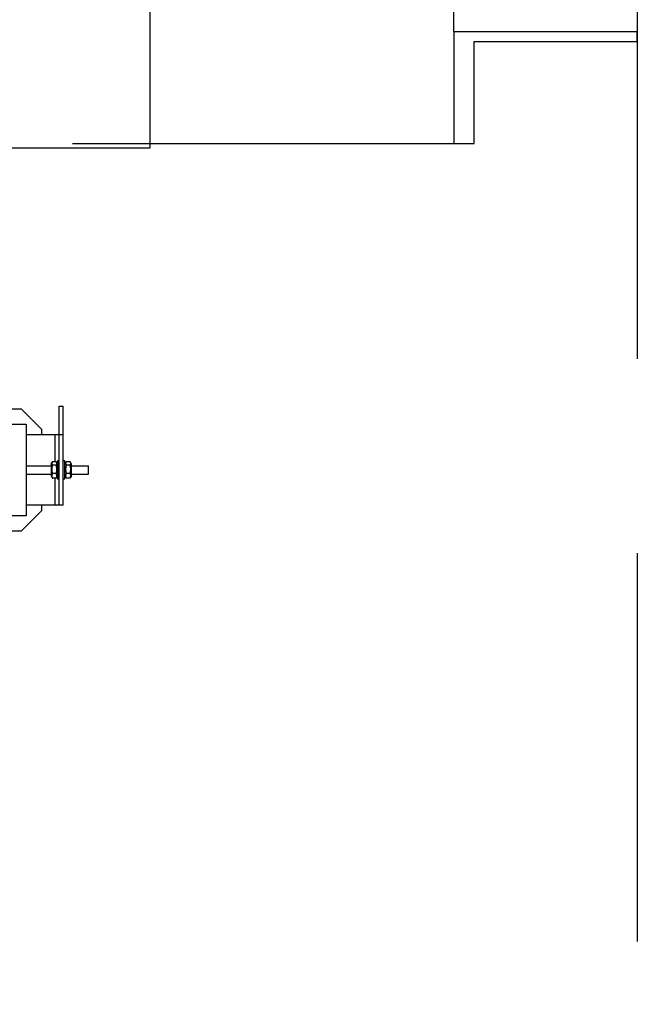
# Model space of a CAD drawing. Header units: millimetres. Extents: x 132157 to 155303, y 33763 to 45643.
# Tile 24 of 256: x 141098 to 141300, y 34671 to 34993. Entities that reach past the tile are written whole.
import ezdxf

# ---------------------------------------------------------------- set-up
doc = ezdxf.new("R2010")
doc.units = ezdxf.units.MM
doc.header["$LTSCALE"] = 20
doc.linetypes.add('ČÁRKOVANÁ2', pattern=[9.525, 6.35, -3.175])
for name, color, linetype in [('KONZOLY', 150, 'Continuous'), ('KOTY', 7, 'Continuous'), ('PŘEJEZD', 7, 'ČÁRKOVANÁ2')]:
    doc.layers.add(name, color=color, linetype=linetype)

# ---------------------------------------------------------------- blocks, each defined once
blk = doc.blocks.new('*U216')
at = {"layer": 'KONZOLY'}
for p, q in [((390.67, 8.77), (390.67, -44.57)), ((390.67, -44.57), (67.03, -44.57))]:
    blk.add_line(p, q, dxfattribs=at)

msp = doc.modelspace()

# ---------------------------------------------------------------- linework, layer by layer
at = {"layer": 'PŘEJEZD', "ltscale": 0.5}
for p, q in [((141092.9675, 34865.9255), (141098.4444, 34865.9255)), ((141098.4444, 34865.9255), (141105.1111, 34859.2588)), ((141110.8444, 34866.7255), (141112.1778, 34866.7255)), ((141110.8444, 34834.4588), (141110.8444, 34866.7255)), ((141112.1778, 34834.4588), (141112.1778, 34866.7255)), ((141073.3698, 34860.9255), (141100.0365, 34860.9255)), ((141100.0365, 34860.9255), (141100.0365, 34830.9255)), ((141105.1111, 34859.2588), (141105.1111, 34857.3921)), ((141112.1778, 34857.3921), (141100.0365, 34857.3921)), ((141109.5111, 34848.6134), (141109.5111, 34857.3921)), ((141108.1778, 34847.8588), (141108.5746, 34848.5461)), ((141108.6171, 34848.6134), (141108.5637, 34848.5265)), ((141109.8718, 34848.6134), (141108.6171, 34848.6134)), ((141109.9252, 34848.5265), (141109.8718, 34848.6134)), ((141110.3111, 34847.8588), (141109.9143, 34848.5461)), ((141110.8444, 34848.9255), (141110.3111, 34848.9255)), ((141110.3111, 34848.9254), (141110.3111, 34842.9255)), ((141112.7111, 34848.9255), (141112.1778, 34848.9255)), ((141112.7111, 34842.9264), (141112.7111, 34848.9246)), ((141112.7111, 34847.8588), (141113.0946, 34848.5231)), ((141113.1505, 34848.6088), (141113.082, 34848.5004)), ((141114.4051, 34848.6088), (141113.1505, 34848.6088)), ((141114.4735, 34848.5004), (141114.4051, 34848.6088)), ((141114.8444, 34847.8588), (141114.4609, 34848.5231)), ((141100.0365, 34847.2588), (141108.1778, 34847.2588)), ((141108.1778, 34847.8572), (141108.1778, 34843.9938)), ((141109.8718, 34847.43), (141108.6171, 34847.43)), ((141114.4051, 34847.4776), (141113.1505, 34847.4776)), ((141114.8444, 34843.9923), (141114.8444, 34847.8587)), ((141114.8444, 34847.2588), (141120.3781, 34847.2588)), ((141120.3781, 34844.5928), (141120.3781, 34847.2582)), ((141100.0365, 34844.5921), (141108.1778, 34844.5921)), ((141108.1778, 34843.9921), (141108.5746, 34843.3049)), ((141108.6171, 34843.2376), (141108.5637, 34843.3244)), ((141109.8718, 34844.742), (141108.6171, 34844.742)), ((141109.8718, 34843.2376), (141108.6171, 34843.2376)), ((141109.5111, 34834.4588), (141109.5111, 34843.2376)), ((141109.9252, 34843.3244), (141109.8718, 34843.2376)), ((141110.3111, 34843.9921), (141109.9143, 34843.3049)), ((141110.8444, 34842.9255), (141110.3111, 34842.9255)), ((141112.7111, 34842.9255), (141112.1778, 34842.9255)), ((141112.7111, 34843.9921), (141113.0946, 34843.3278)), ((141114.4051, 34844.7942), (141113.1505, 34844.7942)), ((141114.4051, 34843.2422), (141113.1505, 34843.2422)), ((141114.8444, 34843.9921), (141114.4609, 34843.3278)), ((141114.8444, 34844.5921), (141120.3781, 34844.5921)), ((141105.1111, 34832.5921), (141098.4444, 34825.9255)), ((141112.1778, 34834.4588), (141100.0365, 34834.4588)), ((141105.1111, 34834.4588), (141105.1111, 34832.5921)), ((141100.0365, 34830.9255), (141070.7031, 34830.9255)), ((141098.4444, 34825.9255), (141088.7111, 34825.9255))]:
    msp.add_line(p, q, dxfattribs=at)
at = {"layer": 'PŘEJEZD', "flags": 128}
for points in [[(141239.8365, 34989.2588), (141239.8365, 35009.2588)], [(141299.8365, 35009.2588), (141299.8365, 34509.2588)], [(141239.8365, 34989.2588), (141239.8365, 34952.5921)], [(141239.8365, 34952.5921), (141246.5031, 34952.5921), (141246.5031, 34985.9255), (141299.8365, 34985.9255), (141299.8365, 34989.2588)], [(141239.8365, 34989.2588), (141299.8365, 34989.2588)], [(140353.1698, 34952.5921), (141239.8365, 34952.5921)]]:
    msp.add_lwpolyline(points, dxfattribs=at)
at = {"layer": 'PŘEJEZD', "ltscale": 0.5}
for centre, radius, start, end in [((141110.2736, 34848.5191), 1.9825, 211.923102, 213.325994), ((141108.2163, 34848.5185), 1.9812, 326.673713, 328.093868), ((141105.8315, 34846.086), 4.2473, 351.430607, 8.569393), ((141117.1765, 34846.1359), 4.2331, 171.416316, 188.583684), ((141114.6016, 34848.4778), 1.7624, 211.157074, 214.578303), ((141110.9216, 34844.4304), 2.595, 205.099575, 207.367347), ((141108.3982, 34843.898), 1.6931, 16.403867, 19.489589), ((141112.9103, 34843.9485), 1.7107, 14.73516, 17.81192)]:
    msp.add_arc(centre, radius, start, end, dxfattribs=at)
for points, knots in [([(141108.5633, 34848.5266), (141108.4936, 34848.4067), (141108.3823, 34848.1501), (141108.4145, 34847.8679), (141108.4575, 34847.743)], [0, 0, 0, 0, 0.51218493, 1, 1, 1, 1]), ([(141110.0803, 34848.0217), (141110.0803, 34848.0643), (141110.0654, 34848.2419), (141109.9933, 34848.4102), (141109.9256, 34848.5266)], [0, 0, 0, 0, 0.24064993, 1, 1, 1, 1]), ([(141113.0815, 34848.5004), (141113.0602, 34848.4638), (141112.9852, 34848.3224), (141112.9419, 34848.1611), (141112.9419, 34848.0432)], [0, 0, 0, 0, 0.26452075, 1, 1, 1, 1]), ([(141114.6136, 34848.0432), (141114.6136, 34848.0818), (141114.6003, 34848.2425), (141114.5354, 34848.3951), (141114.4741, 34848.5004)], [0, 0, 0, 0, 0.24048463, 1, 1, 1, 1]), ([(141114.4051, 34847.4776), (141114.436, 34847.5225), (141114.544, 34847.6927), (141114.6136, 34847.8952), (141114.6136, 34848.0432)], [0, 0, 0, 0, 0.26914268, 1, 1, 1, 1]), ([(141114.4051, 34843.2422), (141114.4363, 34843.3045), (141114.5486, 34843.5485), (141114.6136, 34843.8188), (141114.6136, 34844.0182)], [0, 0, 0, 0, 0.25908099, 1, 1, 1, 1])]:
    msp.add_open_spline(points, degree=3, knots=knots, dxfattribs=at)
for points in [[(141108.6171, 34847.43), (141108.4911, 34846.9945), (141108.3261, 34846.086), (141108.4911, 34845.1775), (141108.6171, 34844.742)], [(141108.4575, 34847.743), (141108.4904, 34847.6475), (141108.5375, 34847.5566), (141108.591, 34847.4708)], [(141110.0314, 34846.7189), (141109.995, 34846.9591), (141109.9393, 34847.1966), (141109.8718, 34847.43)], [(141109.8718, 34844.742), (141109.9393, 34844.9754), (141109.995, 34845.2129), (141110.0314, 34845.4531)], [(141109.8982, 34847.4713), (141109.9515, 34847.557), (141109.9986, 34847.6477), (141110.0314, 34847.743)], [(141110.0314, 34847.743), (141110.0621, 34847.8322), (141110.0803, 34847.9274), (141110.0803, 34848.0217)], [(141112.9419, 34848.0432), (141112.9419, 34847.9529), (141112.9602, 34847.8618), (141112.9908, 34847.7768)], [(141112.9908, 34847.7768), (141113.0173, 34847.7033), (141113.053, 34847.6329), (141113.0934, 34847.5659)], [(141113.1505, 34847.4776), (141113.0829, 34847.2446), (141113.0272, 34847.0075), (141112.9908, 34846.7677)], [(141112.9908, 34845.5041), (141113.0272, 34845.2643), (141113.0829, 34845.0272), (141113.1505, 34844.7942)], [(141114.6136, 34846.1359), (141114.6136, 34846.5885), (141114.5311, 34847.0429), (141114.4051, 34847.4776)], [(141114.4051, 34844.7942), (141114.4726, 34845.0272), (141114.5283, 34845.2643), (141114.5647, 34845.5041)], [(141114.5647, 34845.5041), (141114.5964, 34845.7129), (141114.6136, 34845.9247), (141114.6136, 34846.1359)], [(141108.4575, 34844.344), (141108.4263, 34844.229), (141108.4086, 34844.109), (141108.4086, 34843.9898)], [(141108.4086, 34843.9898), (141108.4086, 34843.8706), (141108.4263, 34843.7506), (141108.4575, 34843.6356)], [(141108.6171, 34844.742), (141108.5515, 34844.6151), (141108.4948, 34844.482), (141108.4575, 34844.344)], [(141108.4575, 34843.6356), (141108.4859, 34843.5305), (141108.5256, 34843.4283), (141108.5717, 34843.3297)], [(141109.9943, 34844.4629), (141109.9604, 34844.5587), (141109.9184, 34844.6518), (141109.8718, 34844.742)], [(141109.8718, 34843.2376), (141109.9374, 34843.3645), (141109.9941, 34843.4976), (141110.0314, 34843.6356)], [(141110.0803, 34843.9898), (141110.0803, 34844.12), (141110.0591, 34844.2512), (141110.0224, 34844.3761)], [(141110.0314, 34843.6356), (141110.0626, 34843.7506), (141110.0803, 34843.8706), (141110.0803, 34843.9898)], [(141112.9908, 34844.3836), (141112.9596, 34844.2648), (141112.9419, 34844.1411), (141112.9419, 34844.0182)], [(141112.9419, 34844.0182), (141112.9419, 34843.8953), (141112.9596, 34843.7716), (141112.9908, 34843.6527)], [(141113.1505, 34844.7942), (141113.0847, 34844.663), (141113.0281, 34844.5257), (141112.9908, 34844.3836)], [(141112.9908, 34843.6527), (141113.0281, 34843.5107), (141113.0847, 34843.3734), (141113.1505, 34843.2422)], [(141114.539, 34844.4718), (141114.5035, 34844.5826), (141114.4572, 34844.6902), (141114.4051, 34844.7942)], [(141114.6136, 34844.0182), (141114.6136, 34844.1411), (141114.5959, 34844.2648), (141114.5647, 34844.3836)]]:
    msp.add_open_spline(points, degree=3, dxfattribs=at)

# ---------------------------------------------------------------- block references
at = {"layer": 'KOTY', "color": 0, "linetype": 'ByBlock', "lineweight": -2}
msp.add_blockref('*U216', (140749.8365, 34995.6974), dxfattribs=at)

doc.saveas('drawing.dxf')
